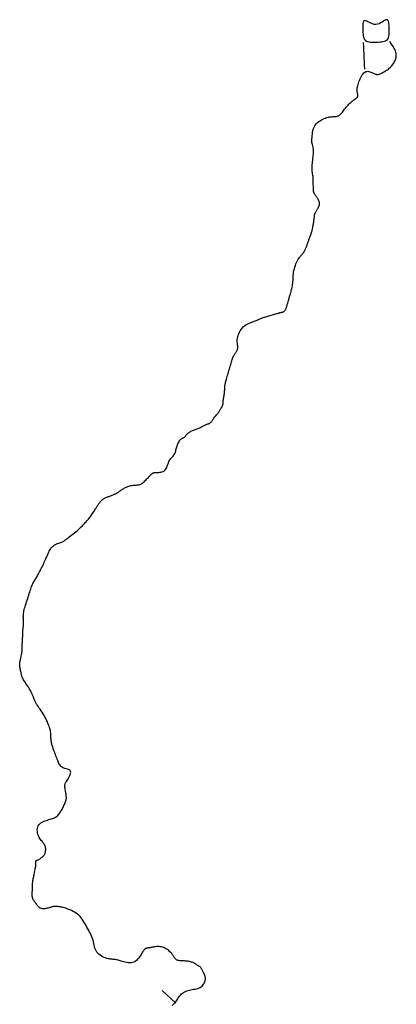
# Model space of a CAD drawing. Header units: millimetres. Extents: x 32690613 to 32693367, y 5343692 to 5344708.
# Tile 92 of 256: x 32692487 to 32692515, y 5343784 to 5343858. Entities that reach past the tile are written whole.
import ezdxf

# ---------------------------------------------------------------- set-up
doc = ezdxf.new("R2010")
doc.units = ezdxf.units.MM
doc.header["$LTSCALE"] = 20
doc.layers.add('02-DGM_HL_493.00', color=102, linetype='Continuous')

msp = doc.modelspace()

# ---------------------------------------------------------------- linework, layer by layer
at = {"layer": '02-DGM_HL_493.00', "elevation": 493, "flags": 128}
msp.add_lwpolyline([(32692514.714, 5343857.335), (32692514.709, 5343857.459), (32692514.702, 5343857.579), (32692514.692, 5343857.692), (32692514.676, 5343857.792), (32692514.653, 5343857.877), (32692514.62, 5343857.941), (32692514.577, 5343857.982), (32692514.522, 5343857.995), (32692514.452, 5343857.978), (32692514.37, 5343857.937), (32692514.277, 5343857.88), (32692514.174, 5343857.814), (32692514.064, 5343857.749), (32692513.947, 5343857.691), (32692513.826, 5343857.648), (32692513.702, 5343857.629), (32692513.577, 5343857.638), (32692513.453, 5343857.671), (32692513.332, 5343857.72), (32692513.217, 5343857.777), (32692513.109, 5343857.834), (32692513.012, 5343857.884), (32692512.927, 5343857.918), (32692512.856, 5343857.93), (32692512.802, 5343857.912), (32692512.762, 5343857.869), (32692512.735, 5343857.802), (32692512.719, 5343857.716), (32692512.711, 5343857.614), (32692512.709, 5343857.502), (32692512.711, 5343857.381), (32692512.716, 5343857.257), (32692512.721, 5343857.132), (32692512.728, 5343857.01), (32692512.739, 5343856.891), (32692512.755, 5343856.779), (32692512.779, 5343856.675), (32692512.813, 5343856.58), (32692512.857, 5343856.498), (32692512.915, 5343856.431), (32692512.987, 5343856.378), (32692513.072, 5343856.34), (32692513.169, 5343856.315), (32692513.275, 5343856.299), (32692513.388, 5343856.291), (32692513.507, 5343856.29), (32692513.63, 5343856.292), (32692513.754, 5343856.297), (32692513.879, 5343856.302), (32692514.001, 5343856.309), (32692514.12, 5343856.32), (32692514.232, 5343856.336), (32692514.336, 5343856.36), (32692514.431, 5343856.393), (32692514.513, 5343856.438), (32692514.58, 5343856.496), (32692514.633, 5343856.568), (32692514.671, 5343856.653), (32692514.697, 5343856.75), (32692514.712, 5343856.855), (32692514.72, 5343856.969), (32692514.721, 5343857.088), (32692514.719, 5343857.21)], close=True, dxfattribs=at)
for points in [[(32692498.29, 5343783.473), (32692498.383, 5343783.558), (32692498.468, 5343783.645), (32692498.543, 5343783.731), (32692498.61, 5343783.816), (32692498.67, 5343783.9), (32692498.726, 5343783.981), (32692498.779, 5343784.06), (32692498.832, 5343784.136), (32692498.886, 5343784.207), (32692498.944, 5343784.275), (32692499.006, 5343784.337), (32692499.075, 5343784.394), (32692499.148, 5343784.447), (32692499.227, 5343784.494), (32692499.311, 5343784.537), (32692499.401, 5343784.574), (32692499.496, 5343784.606), (32692499.597, 5343784.634), (32692499.702, 5343784.656), (32692499.811, 5343784.676), (32692499.922, 5343784.694), (32692500.032, 5343784.713), (32692500.139, 5343784.735), (32692500.241, 5343784.761), (32692500.336, 5343784.793), (32692500.423, 5343784.833), (32692500.499, 5343784.882), (32692500.566, 5343784.94), (32692500.622, 5343785.004), (32692500.67, 5343785.072), (32692500.709, 5343785.142), (32692500.741, 5343785.213), (32692500.766, 5343785.282), (32692500.784, 5343785.347), (32692500.797, 5343785.408), (32692500.804, 5343785.463), (32692500.807, 5343785.514), (32692500.806, 5343785.56), (32692500.802, 5343785.603), (32692500.795, 5343785.642), (32692500.787, 5343785.678), (32692500.776, 5343785.711), (32692500.765, 5343785.742), (32692500.753, 5343785.771), (32692500.74, 5343785.8), (32692500.726, 5343785.828), (32692500.711, 5343785.858), (32692500.695, 5343785.89), (32692500.678, 5343785.925), (32692500.659, 5343785.964), (32692500.639, 5343786.007), (32692500.617, 5343786.054), (32692500.595, 5343786.102), (32692500.571, 5343786.151), (32692500.546, 5343786.199), (32692500.52, 5343786.245), (32692500.492, 5343786.287), (32692500.465, 5343786.324), (32692500.436, 5343786.356), (32692500.406, 5343786.382), (32692500.376, 5343786.404), (32692500.346, 5343786.423), (32692500.314, 5343786.441), (32692500.283, 5343786.457), (32692500.251, 5343786.474), (32692500.219, 5343786.493), (32692500.187, 5343786.514), (32692500.154, 5343786.537), (32692500.12, 5343786.561), (32692500.085, 5343786.587), (32692500.048, 5343786.613), (32692500.008, 5343786.639), (32692499.966, 5343786.665), (32692499.92, 5343786.69), (32692499.87, 5343786.713), (32692499.816, 5343786.735), (32692499.758, 5343786.755), (32692499.696, 5343786.773), (32692499.629, 5343786.789), (32692499.557, 5343786.803), (32692499.481, 5343786.814), (32692499.4, 5343786.822), (32692499.314, 5343786.828), (32692499.225, 5343786.832), (32692499.135, 5343786.836), (32692499.045, 5343786.84), (32692498.958, 5343786.845), (32692498.875, 5343786.853), (32692498.799, 5343786.864), (32692498.731, 5343786.879), (32692498.672, 5343786.901), (32692498.622, 5343786.927), (32692498.58, 5343786.958), (32692498.542, 5343786.994), (32692498.508, 5343787.033), (32692498.477, 5343787.077), (32692498.446, 5343787.123), (32692498.413, 5343787.173), (32692498.379, 5343787.225), (32692498.341, 5343787.279), (32692498.3, 5343787.334), (32692498.256, 5343787.39), (32692498.207, 5343787.447), (32692498.154, 5343787.504), (32692498.097, 5343787.559), (32692498.035, 5343787.614), (32692497.968, 5343787.667), (32692497.896, 5343787.717), (32692497.82, 5343787.763), (32692497.741, 5343787.806), (32692497.658, 5343787.843), (32692497.573, 5343787.874), (32692497.486, 5343787.898), (32692497.398, 5343787.914), (32692497.308, 5343787.922), (32692497.219, 5343787.923), (32692497.131, 5343787.918), (32692497.045, 5343787.909), (32692496.963, 5343787.897), (32692496.885, 5343787.883), (32692496.812, 5343787.868), (32692496.747, 5343787.856), (32692496.688, 5343787.845), (32692496.637, 5343787.837), (32692496.591, 5343787.83), (32692496.551, 5343787.825), (32692496.515, 5343787.821), (32692496.482, 5343787.817), (32692496.452, 5343787.813), (32692496.423, 5343787.81), (32692496.396, 5343787.805), (32692496.369, 5343787.799), (32692496.343, 5343787.793), (32692496.318, 5343787.785), (32692496.294, 5343787.775), (32692496.271, 5343787.764), (32692496.249, 5343787.751), (32692496.229, 5343787.735), (32692496.209, 5343787.717), (32692496.189, 5343787.696), (32692496.168, 5343787.67), (32692496.145, 5343787.637), (32692496.118, 5343787.597), (32692496.087, 5343787.548), (32692496.051, 5343787.489), (32692496.008, 5343787.418), (32692495.957, 5343787.335), (32692495.898, 5343787.244), (32692495.832, 5343787.148), (32692495.759, 5343787.052), (32692495.679, 5343786.96), (32692495.592, 5343786.876), (32692495.499, 5343786.805), (32692495.4, 5343786.749), (32692495.295, 5343786.713), (32692495.185, 5343786.695), (32692495.073, 5343786.692), (32692494.96, 5343786.701), (32692494.849, 5343786.719), (32692494.739, 5343786.743), (32692494.635, 5343786.771), (32692494.536, 5343786.799), (32692494.445, 5343786.825), (32692494.361, 5343786.849), (32692494.283, 5343786.871), (32692494.209, 5343786.89), (32692494.14, 5343786.907), (32692494.074, 5343786.922), (32692494.01, 5343786.933), (32692493.947, 5343786.943), (32692493.884, 5343786.95), (32692493.82, 5343786.955), (32692493.754, 5343786.961), (32692493.685, 5343786.967), (32692493.612, 5343786.976), (32692493.535, 5343786.989), (32692493.451, 5343787.007), (32692493.36, 5343787.031), (32692493.261, 5343787.062), (32692493.157, 5343787.101), (32692493.052, 5343787.148), (32692492.946, 5343787.202), (32692492.845, 5343787.265), (32692492.75, 5343787.336), (32692492.664, 5343787.414), (32692492.591, 5343787.501), (32692492.532, 5343787.597), (32692492.485, 5343787.699), (32692492.448, 5343787.808), (32692492.418, 5343787.922), (32692492.391, 5343788.04), (32692492.365, 5343788.161), (32692492.338, 5343788.284), (32692492.305, 5343788.408), (32692492.265, 5343788.531), (32692492.219, 5343788.654), (32692492.166, 5343788.777), (32692492.109, 5343788.9), (32692492.047, 5343789.023), (32692491.983, 5343789.146), (32692491.917, 5343789.268), (32692491.85, 5343789.391), (32692491.782, 5343789.513), (32692491.714, 5343789.634), (32692491.643, 5343789.753), (32692491.57, 5343789.87), (32692491.493, 5343789.982), (32692491.412, 5343790.089), (32692491.325, 5343790.19), (32692491.231, 5343790.284), (32692491.13, 5343790.37), (32692491.023, 5343790.448), (32692490.912, 5343790.519), (32692490.799, 5343790.583), (32692490.684, 5343790.64), (32692490.57, 5343790.692), (32692490.458, 5343790.737), (32692490.35, 5343790.777), (32692490.247, 5343790.813), (32692490.149, 5343790.843), (32692490.057, 5343790.869), (32692489.97, 5343790.891), (32692489.889, 5343790.91), (32692489.813, 5343790.925), (32692489.742, 5343790.936), (32692489.676, 5343790.946), (32692489.616, 5343790.952), (32692489.56, 5343790.957), (32692489.507, 5343790.959), (32692489.457, 5343790.958), (32692489.408, 5343790.955), (32692489.359, 5343790.949), (32692489.31, 5343790.941), (32692489.26, 5343790.929), (32692489.207, 5343790.916), (32692489.152, 5343790.9), (32692489.095, 5343790.883), (32692489.036, 5343790.865), (32692488.977, 5343790.847), (32692488.916, 5343790.83), (32692488.854, 5343790.814), (32692488.792, 5343790.8), (32692488.73, 5343790.789), (32692488.668, 5343790.78), (32692488.607, 5343790.776), (32692488.546, 5343790.776), (32692488.487, 5343790.782), (32692488.429, 5343790.794), (32692488.373, 5343790.812), (32692488.318, 5343790.837), (32692488.266, 5343790.87), (32692488.216, 5343790.91), (32692488.168, 5343790.955), (32692488.122, 5343791.005), (32692488.078, 5343791.057), (32692488.035, 5343791.112), (32692487.993, 5343791.168), (32692487.953, 5343791.223), (32692487.914, 5343791.277), (32692487.877, 5343791.33), (32692487.841, 5343791.383), (32692487.809, 5343791.436), (32692487.78, 5343791.49), (32692487.755, 5343791.546), (32692487.734, 5343791.604), (32692487.719, 5343791.664), (32692487.709, 5343791.728), (32692487.703, 5343791.794), (32692487.702, 5343791.863), (32692487.703, 5343791.933), (32692487.706, 5343792.003), (32692487.711, 5343792.074), (32692487.715, 5343792.145), (32692487.72, 5343792.215), (32692487.722, 5343792.283), (32692487.724, 5343792.35), (32692487.725, 5343792.415), (32692487.726, 5343792.48), (32692487.728, 5343792.544), (32692487.729, 5343792.607), (32692487.732, 5343792.67), (32692487.737, 5343792.732), (32692487.743, 5343792.795), (32692487.751, 5343792.859), (32692487.761, 5343792.924), (32692487.773, 5343792.991), (32692487.786, 5343793.061), (32692487.8, 5343793.134), (32692487.816, 5343793.211), (32692487.833, 5343793.292), (32692487.851, 5343793.379), (32692487.87, 5343793.468), (32692487.889, 5343793.559), (32692487.907, 5343793.65), (32692487.924, 5343793.737), (32692487.941, 5343793.82), (32692487.955, 5343793.897), (32692487.967, 5343793.965), (32692487.976, 5343794.023), (32692487.983, 5343794.071), (32692487.987, 5343794.112), (32692487.989, 5343794.147), (32692487.99, 5343794.176), (32692487.989, 5343794.202), (32692487.987, 5343794.226), (32692487.985, 5343794.249), (32692487.982, 5343794.272), (32692487.978, 5343794.295), (32692487.976, 5343794.318), (32692487.974, 5343794.34), (32692487.974, 5343794.36), (32692487.977, 5343794.379), (32692487.981, 5343794.396), (32692487.99, 5343794.41), (32692488.001, 5343794.422), (32692488.017, 5343794.431), (32692488.037, 5343794.44), (32692488.06, 5343794.449), (32692488.088, 5343794.458), (32692488.12, 5343794.469), (32692488.157, 5343794.484), (32692488.197, 5343794.502), (32692488.242, 5343794.525), (32692488.291, 5343794.552), (32692488.341, 5343794.584), (32692488.392, 5343794.62), (32692488.443, 5343794.66), (32692488.492, 5343794.703), (32692488.538, 5343794.75), (32692488.58, 5343794.8), (32692488.617, 5343794.853), (32692488.649, 5343794.909), (32692488.676, 5343794.966), (32692488.697, 5343795.026), (32692488.713, 5343795.087), (32692488.723, 5343795.148), (32692488.729, 5343795.211), (32692488.729, 5343795.273), (32692488.724, 5343795.335), (32692488.713, 5343795.398), (32692488.698, 5343795.46), (32692488.677, 5343795.521), (32692488.651, 5343795.583), (32692488.62, 5343795.644), (32692488.584, 5343795.705), (32692488.543, 5343795.766), (32692488.496, 5343795.827), (32692488.446, 5343795.889), (32692488.394, 5343795.952), (32692488.342, 5343796.019), (32692488.29, 5343796.089), (32692488.242, 5343796.165), (32692488.197, 5343796.246), (32692488.159, 5343796.335), (32692488.128, 5343796.431), (32692488.106, 5343796.533), (32692488.093, 5343796.638), (32692488.091, 5343796.744), (32692488.101, 5343796.849), (32692488.123, 5343796.949), (32692488.16, 5343797.044), (32692488.211, 5343797.129), (32692488.278, 5343797.205), (32692488.359, 5343797.27), (32692488.449, 5343797.326), (32692488.548, 5343797.375), (32692488.651, 5343797.417), (32692488.757, 5343797.454), (32692488.862, 5343797.487), (32692488.963, 5343797.517), (32692489.059, 5343797.546), (32692489.149, 5343797.573), (32692489.234, 5343797.601), (32692489.314, 5343797.63), (32692489.388, 5343797.662), (32692489.458, 5343797.697), (32692489.525, 5343797.738), (32692489.587, 5343797.784), (32692489.646, 5343797.836), (32692489.702, 5343797.895), (32692489.755, 5343797.959), (32692489.805, 5343798.028), (32692489.854, 5343798.101), (32692489.9, 5343798.177), (32692489.945, 5343798.255), (32692489.988, 5343798.336), (32692490.03, 5343798.417), (32692490.07, 5343798.498), (32692490.109, 5343798.579), (32692490.145, 5343798.659), (32692490.178, 5343798.736), (32692490.207, 5343798.81), (32692490.232, 5343798.881), (32692490.253, 5343798.947), (32692490.269, 5343799.007), (32692490.28, 5343799.064), (32692490.287, 5343799.119), (32692490.29, 5343799.173), (32692490.289, 5343799.228), (32692490.285, 5343799.286), (32692490.278, 5343799.347), (32692490.268, 5343799.414), (32692490.256, 5343799.488), (32692490.242, 5343799.567), (32692490.228, 5343799.649), (32692490.214, 5343799.732), (32692490.201, 5343799.814), (32692490.19, 5343799.893), (32692490.182, 5343799.967), (32692490.177, 5343800.033), (32692490.177, 5343800.092), (32692490.182, 5343800.143), (32692490.192, 5343800.192), (32692490.208, 5343800.239), (32692490.23, 5343800.288), (32692490.259, 5343800.341), (32692490.295, 5343800.402), (32692490.338, 5343800.473), (32692490.388, 5343800.556), (32692490.442, 5343800.648), (32692490.496, 5343800.745), (32692490.545, 5343800.844), (32692490.585, 5343800.941), (32692490.612, 5343801.033), (32692490.622, 5343801.115), (32692490.61, 5343801.184), (32692490.575, 5343801.238), (32692490.519, 5343801.279), (32692490.447, 5343801.311), (32692490.363, 5343801.336), (32692490.272, 5343801.36), (32692490.178, 5343801.385), (32692490.087, 5343801.414), (32692490.002, 5343801.453), (32692489.928, 5343801.502), (32692489.864, 5343801.561), (32692489.809, 5343801.628), (32692489.762, 5343801.699), (32692489.722, 5343801.772), (32692489.688, 5343801.845), (32692489.659, 5343801.915), (32692489.634, 5343801.98), (32692489.612, 5343802.038), (32692489.593, 5343802.09), (32692489.575, 5343802.137), (32692489.559, 5343802.181), (32692489.543, 5343802.222), (32692489.527, 5343802.263), (32692489.511, 5343802.306), (32692489.495, 5343802.35), (32692489.477, 5343802.398), (32692489.457, 5343802.45), (32692489.437, 5343802.504), (32692489.415, 5343802.561), (32692489.393, 5343802.619), (32692489.37, 5343802.679), (32692489.347, 5343802.741), (32692489.324, 5343802.802), (32692489.301, 5343802.864), (32692489.278, 5343802.926), (32692489.256, 5343802.989), (32692489.234, 5343803.052), (32692489.214, 5343803.117), (32692489.196, 5343803.184), (32692489.179, 5343803.253), (32692489.165, 5343803.324), (32692489.153, 5343803.398), (32692489.143, 5343803.473), (32692489.135, 5343803.549), (32692489.129, 5343803.625), (32692489.124, 5343803.7), (32692489.12, 5343803.772), (32692489.117, 5343803.841), (32692489.114, 5343803.906), (32692489.112, 5343803.966), (32692489.109, 5343804.023), (32692489.105, 5343804.078), (32692489.098, 5343804.135), (32692489.089, 5343804.193), (32692489.077, 5343804.256), (32692489.061, 5343804.326), (32692489.039, 5343804.403), (32692489.012, 5343804.491), (32692488.98, 5343804.587), (32692488.942, 5343804.691), (32692488.899, 5343804.801), (32692488.85, 5343804.916), (32692488.796, 5343805.035), (32692488.736, 5343805.156), (32692488.671, 5343805.279), (32692488.602, 5343805.401), (32692488.529, 5343805.521), (32692488.454, 5343805.638), (32692488.38, 5343805.751), (32692488.307, 5343805.858), (32692488.238, 5343805.957), (32692488.175, 5343806.048), (32692488.119, 5343806.128), (32692488.072, 5343806.197), (32692488.033, 5343806.257), (32692487.999, 5343806.31), (32692487.971, 5343806.359), (32692487.947, 5343806.406), (32692487.924, 5343806.454), (32692487.902, 5343806.506), (32692487.88, 5343806.563), (32692487.855, 5343806.629), (32692487.828, 5343806.703), (32692487.798, 5343806.784), (32692487.764, 5343806.872), (32692487.725, 5343806.965), (32692487.68, 5343807.064), (32692487.631, 5343807.167), (32692487.574, 5343807.274), (32692487.511, 5343807.384), (32692487.443, 5343807.496), (32692487.372, 5343807.607), (32692487.301, 5343807.717), (32692487.231, 5343807.822), (32692487.165, 5343807.922), (32692487.105, 5343808.015), (32692487.052, 5343808.098), (32692487.009, 5343808.172), (32692486.975, 5343808.237), (32692486.948, 5343808.295), (32692486.927, 5343808.35), (32692486.91, 5343808.402), (32692486.896, 5343808.454), (32692486.883, 5343808.509), (32692486.871, 5343808.568), (32692486.857, 5343808.633), (32692486.843, 5343808.703), (32692486.828, 5343808.776), (32692486.814, 5343808.85), (32692486.8, 5343808.923), (32692486.787, 5343808.994), (32692486.776, 5343809.061), (32692486.768, 5343809.121), (32692486.761, 5343809.175), (32692486.758, 5343809.222), (32692486.757, 5343809.266), (32692486.759, 5343809.309), (32692486.763, 5343809.352), (32692486.77, 5343809.398), (32692486.78, 5343809.45), (32692486.793, 5343809.508), (32692486.808, 5343809.576), (32692486.825, 5343809.651), (32692486.843, 5343809.733), (32692486.862, 5343809.819), (32692486.88, 5343809.908), (32692486.897, 5343809.998), (32692486.912, 5343810.088), (32692486.925, 5343810.176), (32692486.934, 5343810.26), (32692486.941, 5343810.341), (32692486.945, 5343810.419), (32692486.947, 5343810.493), (32692486.949, 5343810.565), (32692486.95, 5343810.633), (32692486.95, 5343810.699), (32692486.952, 5343810.763), (32692486.955, 5343810.825), (32692486.958, 5343810.885), (32692486.962, 5343810.943), (32692486.967, 5343811.001), (32692486.971, 5343811.057), (32692486.975, 5343811.114), (32692486.979, 5343811.171), (32692486.981, 5343811.229), (32692486.983, 5343811.288), (32692486.984, 5343811.347), (32692486.984, 5343811.408), (32692486.985, 5343811.469), (32692486.985, 5343811.531), (32692486.986, 5343811.593), (32692486.988, 5343811.655), (32692486.991, 5343811.718), (32692486.995, 5343811.781), (32692487.001, 5343811.843), (32692487.008, 5343811.905), (32692487.015, 5343811.967), (32692487.021, 5343812.028), (32692487.028, 5343812.088), (32692487.034, 5343812.146), (32692487.039, 5343812.203), (32692487.042, 5343812.259), (32692487.044, 5343812.314), (32692487.045, 5343812.368), (32692487.045, 5343812.423), (32692487.044, 5343812.478), (32692487.042, 5343812.534), (32692487.04, 5343812.593), (32692487.038, 5343812.654), (32692487.035, 5343812.718), (32692487.034, 5343812.785), (32692487.033, 5343812.857), (32692487.035, 5343812.933), (32692487.04, 5343813.014), (32692487.048, 5343813.1), (32692487.061, 5343813.191), (32692487.08, 5343813.289), (32692487.104, 5343813.393), (32692487.133, 5343813.503), (32692487.166, 5343813.617), (32692487.203, 5343813.736), (32692487.242, 5343813.858), (32692487.282, 5343813.982), (32692487.324, 5343814.108), (32692487.365, 5343814.234), (32692487.406, 5343814.361), (32692487.445, 5343814.486), (32692487.483, 5343814.609), (32692487.521, 5343814.728), (32692487.558, 5343814.843), (32692487.594, 5343814.952), (32692487.629, 5343815.053), (32692487.663, 5343815.147), (32692487.697, 5343815.231), (32692487.73, 5343815.308), (32692487.764, 5343815.378), (32692487.797, 5343815.444), (32692487.832, 5343815.506), (32692487.867, 5343815.567), (32692487.904, 5343815.629), (32692487.942, 5343815.691), (32692487.982, 5343815.757), (32692488.024, 5343815.826), (32692488.068, 5343815.9), (32692488.114, 5343815.977), (32692488.161, 5343816.06), (32692488.21, 5343816.147), (32692488.26, 5343816.241), (32692488.311, 5343816.34), (32692488.364, 5343816.444), (32692488.418, 5343816.554), (32692488.471, 5343816.665), (32692488.523, 5343816.776), (32692488.574, 5343816.885), (32692488.621, 5343816.99), (32692488.666, 5343817.088), (32692488.707, 5343817.178), (32692488.743, 5343817.258), (32692488.775, 5343817.329), (32692488.804, 5343817.394), (32692488.832, 5343817.454), (32692488.858, 5343817.511), (32692488.883, 5343817.568), (32692488.909, 5343817.626), (32692488.937, 5343817.687), (32692488.967, 5343817.753), (32692489, 5343817.823), (32692489.037, 5343817.895), (32692489.079, 5343817.967), (32692489.126, 5343818.039), (32692489.179, 5343818.107), (32692489.238, 5343818.171), (32692489.305, 5343818.23), (32692489.38, 5343818.281), (32692489.46, 5343818.326), (32692489.544, 5343818.365), (32692489.629, 5343818.399), (32692489.712, 5343818.429), (32692489.793, 5343818.456), (32692489.867, 5343818.481), (32692489.934, 5343818.505), (32692489.991, 5343818.528), (32692490.04, 5343818.552), (32692490.085, 5343818.577), (32692490.128, 5343818.606), (32692490.172, 5343818.638), (32692490.22, 5343818.676), (32692490.275, 5343818.72), (32692490.34, 5343818.771), (32692490.417, 5343818.829), (32692490.504, 5343818.895), (32692490.599, 5343818.966), (32692490.698, 5343819.042), (32692490.8, 5343819.12), (32692490.902, 5343819.199), (32692491.002, 5343819.278), (32692491.096, 5343819.356), (32692491.183, 5343819.431), (32692491.263, 5343819.504), (32692491.338, 5343819.574), (32692491.408, 5343819.643), (32692491.474, 5343819.71), (32692491.537, 5343819.776), (32692491.598, 5343819.841), (32692491.658, 5343819.906), (32692491.718, 5343819.971), (32692491.778, 5343820.036), (32692491.837, 5343820.102), (32692491.896, 5343820.168), (32692491.954, 5343820.235), (32692492.011, 5343820.302), (32692492.067, 5343820.371), (32692492.121, 5343820.441), (32692492.174, 5343820.513), (32692492.225, 5343820.585), (32692492.274, 5343820.658), (32692492.322, 5343820.731), (32692492.367, 5343820.802), (32692492.411, 5343820.873), (32692492.453, 5343820.941), (32692492.494, 5343821.006), (32692492.532, 5343821.069), (32692492.568, 5343821.128), (32692492.603, 5343821.184), (32692492.635, 5343821.236), (32692492.666, 5343821.285), (32692492.696, 5343821.331), (32692492.724, 5343821.373), (32692492.75, 5343821.411), (32692492.775, 5343821.446), (32692492.799, 5343821.477), (32692492.822, 5343821.506), (32692492.843, 5343821.532), (32692492.865, 5343821.557), (32692492.885, 5343821.58), (32692492.905, 5343821.602), (32692492.925, 5343821.624), (32692492.945, 5343821.645), (32692492.966, 5343821.667), (32692492.988, 5343821.689), (32692493.012, 5343821.711), (32692493.039, 5343821.732), (32692493.069, 5343821.754), (32692493.103, 5343821.777), (32692493.141, 5343821.799), (32692493.184, 5343821.821), (32692493.232, 5343821.844), (32692493.284, 5343821.867), (32692493.339, 5343821.89), (32692493.397, 5343821.913), (32692493.456, 5343821.936), (32692493.517, 5343821.96), (32692493.579, 5343821.983), (32692493.64, 5343822.006), (32692493.701, 5343822.029), (32692493.761, 5343822.052), (32692493.819, 5343822.075), (32692493.875, 5343822.097), (32692493.927, 5343822.119), (32692493.977, 5343822.141), (32692494.022, 5343822.161), (32692494.063, 5343822.182), (32692494.1, 5343822.201), (32692494.133, 5343822.221), (32692494.165, 5343822.24), (32692494.195, 5343822.26), (32692494.224, 5343822.28), (32692494.253, 5343822.3), (32692494.282, 5343822.322), (32692494.314, 5343822.344), (32692494.347, 5343822.368), (32692494.381, 5343822.393), (32692494.418, 5343822.418), (32692494.458, 5343822.445), (32692494.499, 5343822.473), (32692494.544, 5343822.502), (32692494.591, 5343822.531), (32692494.642, 5343822.562), (32692494.695, 5343822.592), (32692494.752, 5343822.623), (32692494.813, 5343822.652), (32692494.877, 5343822.681), (32692494.944, 5343822.707), (32692495.016, 5343822.73), (32692495.091, 5343822.751), (32692495.171, 5343822.768), (32692495.252, 5343822.781), (32692495.335, 5343822.793), (32692495.418, 5343822.802), (32692495.498, 5343822.81), (32692495.575, 5343822.817), (32692495.648, 5343822.823), (32692495.714, 5343822.831), (32692495.772, 5343822.839), (32692495.825, 5343822.849), (32692495.873, 5343822.863), (32692495.919, 5343822.88), (32692495.963, 5343822.903), (32692496.009, 5343822.932), (32692496.057, 5343822.968), (32692496.11, 5343823.013), (32692496.168, 5343823.066), (32692496.231, 5343823.127), (32692496.296, 5343823.192), (32692496.363, 5343823.26), (32692496.429, 5343823.329), (32692496.493, 5343823.396), (32692496.553, 5343823.458), (32692496.608, 5343823.515), (32692496.656, 5343823.564), (32692496.698, 5343823.604), (32692496.735, 5343823.638), (32692496.766, 5343823.666), (32692496.794, 5343823.689), (32692496.819, 5343823.706), (32692496.841, 5343823.72), (32692496.862, 5343823.731), (32692496.882, 5343823.74), (32692496.904, 5343823.747), (32692496.927, 5343823.752), (32692496.954, 5343823.756), (32692496.987, 5343823.759), (32692497.026, 5343823.761), (32692497.074, 5343823.763), (32692497.131, 5343823.766), (32692497.198, 5343823.769), (32692497.274, 5343823.774), (32692497.355, 5343823.782), (32692497.439, 5343823.796), (32692497.523, 5343823.816), (32692497.603, 5343823.845), (32692497.678, 5343823.883), (32692497.744, 5343823.933), (32692497.799, 5343823.995), (32692497.844, 5343824.067), (32692497.883, 5343824.148), (32692497.917, 5343824.234), (32692497.948, 5343824.324), (32692497.979, 5343824.414), (32692498.013, 5343824.503), (32692498.052, 5343824.588), (32692498.096, 5343824.667), (32692498.146, 5343824.741), (32692498.199, 5343824.81), (32692498.254, 5343824.876), (32692498.308, 5343824.94), (32692498.36, 5343825.002), (32692498.409, 5343825.065), (32692498.451, 5343825.128), (32692498.487, 5343825.193), (32692498.517, 5343825.26), (32692498.542, 5343825.329), (32692498.563, 5343825.399), (32692498.583, 5343825.472), (32692498.602, 5343825.546), (32692498.621, 5343825.622), (32692498.644, 5343825.699), (32692498.669, 5343825.778), (32692498.698, 5343825.857), (32692498.729, 5343825.935), (32692498.764, 5343826.01), (32692498.8, 5343826.08), (32692498.837, 5343826.145), (32692498.876, 5343826.202), (32692498.916, 5343826.25), (32692498.956, 5343826.288), (32692498.996, 5343826.318), (32692499.036, 5343826.342), (32692499.075, 5343826.36), (32692499.113, 5343826.377), (32692499.149, 5343826.392), (32692499.183, 5343826.409), (32692499.215, 5343826.429), (32692499.244, 5343826.453), (32692499.271, 5343826.482), (32692499.298, 5343826.514), (32692499.325, 5343826.549), (32692499.353, 5343826.586), (32692499.383, 5343826.625), (32692499.417, 5343826.663), (32692499.454, 5343826.702), (32692499.497, 5343826.739), (32692499.545, 5343826.776), (32692499.597, 5343826.811), (32692499.652, 5343826.845), (32692499.712, 5343826.877), (32692499.774, 5343826.909), (32692499.839, 5343826.939), (32692499.905, 5343826.967), (32692499.974, 5343826.994), (32692500.043, 5343827.02), (32692500.113, 5343827.045), (32692500.183, 5343827.07), (32692500.252, 5343827.095), (32692500.319, 5343827.12), (32692500.385, 5343827.147), (32692500.448, 5343827.174), (32692500.508, 5343827.204), (32692500.565, 5343827.234), (32692500.619, 5343827.264), (32692500.671, 5343827.294), (32692500.721, 5343827.323), (32692500.769, 5343827.349), (32692500.816, 5343827.373), (32692500.862, 5343827.394), (32692500.906, 5343827.41), (32692500.95, 5343827.424), (32692500.992, 5343827.435), (32692501.033, 5343827.446), (32692501.071, 5343827.457), (32692501.108, 5343827.47), (32692501.142, 5343827.486), (32692501.174, 5343827.506), (32692501.203, 5343827.53), (32692501.231, 5343827.56), (32692501.257, 5343827.594), (32692501.284, 5343827.632), (32692501.312, 5343827.674), (32692501.342, 5343827.72), (32692501.375, 5343827.769), (32692501.412, 5343827.821), (32692501.454, 5343827.876), (32692501.5, 5343827.933), (32692501.548, 5343827.991), (32692501.598, 5343828.051), (32692501.647, 5343828.11), (32692501.696, 5343828.168), (32692501.741, 5343828.225), (32692501.783, 5343828.28), (32692501.821, 5343828.332), (32692501.853, 5343828.382), (32692501.882, 5343828.429), (32692501.908, 5343828.473), (32692501.931, 5343828.514), (32692501.953, 5343828.553), (32692501.973, 5343828.589), (32692501.992, 5343828.622), (32692502.012, 5343828.653), (32692502.031, 5343828.682), (32692502.05, 5343828.709), (32692502.068, 5343828.736), (32692502.084, 5343828.763), (32692502.099, 5343828.79), (32692502.112, 5343828.819), (32692502.122, 5343828.849), (32692502.13, 5343828.882), (32692502.136, 5343828.918), (32692502.141, 5343828.957), (32692502.144, 5343829), (32692502.148, 5343829.046), (32692502.152, 5343829.097), (32692502.157, 5343829.152), (32692502.164, 5343829.212), (32692502.173, 5343829.278), (32692502.184, 5343829.347), (32692502.196, 5343829.42), (32692502.208, 5343829.496), (32692502.221, 5343829.572), (32692502.233, 5343829.649), (32692502.243, 5343829.725), (32692502.252, 5343829.8), (32692502.259, 5343829.872), (32692502.263, 5343829.941), (32692502.266, 5343830.009), (32692502.269, 5343830.075), (32692502.272, 5343830.14), (32692502.275, 5343830.203), (32692502.28, 5343830.266), (32692502.287, 5343830.329), (32692502.296, 5343830.392), (32692502.308, 5343830.456), (32692502.323, 5343830.523), (32692502.339, 5343830.592), (32692502.359, 5343830.665), (32692502.38, 5343830.743), (32692502.404, 5343830.827), (32692502.431, 5343830.919), (32692502.459, 5343831.017), (32692502.49, 5343831.122), (32692502.522, 5343831.232), (32692502.555, 5343831.346), (32692502.588, 5343831.461), (32692502.622, 5343831.577), (32692502.655, 5343831.692), (32692502.688, 5343831.804), (32692502.72, 5343831.913), (32692502.75, 5343832.017), (32692502.78, 5343832.117), (32692502.81, 5343832.21), (32692502.838, 5343832.298), (32692502.867, 5343832.38), (32692502.895, 5343832.455), (32692502.924, 5343832.522), (32692502.953, 5343832.582), (32692502.982, 5343832.636), (32692503.011, 5343832.683), (32692503.04, 5343832.727), (32692503.068, 5343832.767), (32692503.095, 5343832.805), (32692503.121, 5343832.842), (32692503.147, 5343832.879), (32692503.17, 5343832.917), (32692503.192, 5343832.957), (32692503.212, 5343832.999), (32692503.229, 5343833.043), (32692503.242, 5343833.091), (32692503.252, 5343833.143), (32692503.257, 5343833.198), (32692503.257, 5343833.258), (32692503.252, 5343833.323), (32692503.244, 5343833.393), (32692503.234, 5343833.468), (32692503.225, 5343833.549), (32692503.218, 5343833.635), (32692503.215, 5343833.726), (32692503.219, 5343833.822), (32692503.231, 5343833.924), (32692503.253, 5343834.032), (32692503.284, 5343834.143), (32692503.326, 5343834.255), (32692503.377, 5343834.367), (32692503.437, 5343834.476), (32692503.506, 5343834.581), (32692503.584, 5343834.679), (32692503.67, 5343834.768), (32692503.765, 5343834.846), (32692503.865, 5343834.915), (32692503.97, 5343834.976), (32692504.077, 5343835.029), (32692504.184, 5343835.076), (32692504.29, 5343835.118), (32692504.392, 5343835.157), (32692504.488, 5343835.193), (32692504.576, 5343835.227), (32692504.658, 5343835.26), (32692504.735, 5343835.291), (32692504.806, 5343835.321), (32692504.873, 5343835.349), (32692504.938, 5343835.377), (32692505.001, 5343835.402), (32692505.062, 5343835.427), (32692505.124, 5343835.45), (32692505.187, 5343835.472), (32692505.25, 5343835.493), (32692505.316, 5343835.514), (32692505.384, 5343835.535), (32692505.456, 5343835.556), (32692505.532, 5343835.579), (32692505.612, 5343835.602), (32692505.696, 5343835.627), (32692505.784, 5343835.652), (32692505.873, 5343835.678), (32692505.962, 5343835.704), (32692506.048, 5343835.729), (32692506.129, 5343835.753), (32692506.205, 5343835.775), (32692506.271, 5343835.794), (32692506.328, 5343835.811), (32692506.376, 5343835.825), (32692506.416, 5343835.836), (32692506.449, 5343835.846), (32692506.477, 5343835.853), (32692506.5, 5343835.859), (32692506.521, 5343835.864), (32692506.539, 5343835.868), (32692506.557, 5343835.871), (32692506.575, 5343835.873), (32692506.592, 5343835.876), (32692506.609, 5343835.879), (32692506.627, 5343835.883), (32692506.645, 5343835.887), (32692506.664, 5343835.893), (32692506.684, 5343835.901), (32692506.705, 5343835.911), (32692506.727, 5343835.923), (32692506.75, 5343835.938), (32692506.773, 5343835.957), (32692506.796, 5343835.979), (32692506.82, 5343836.006), (32692506.843, 5343836.038), (32692506.865, 5343836.075), (32692506.886, 5343836.118), (32692506.907, 5343836.165), (32692506.927, 5343836.218), (32692506.947, 5343836.273), (32692506.966, 5343836.332), (32692506.984, 5343836.393), (32692507.003, 5343836.456), (32692507.021, 5343836.519), (32692507.04, 5343836.582), (32692507.058, 5343836.645), (32692507.076, 5343836.706), (32692507.093, 5343836.767), (32692507.11, 5343836.825), (32692507.126, 5343836.881), (32692507.142, 5343836.933), (32692507.156, 5343836.983), (32692507.169, 5343837.028), (32692507.182, 5343837.072), (32692507.194, 5343837.114), (32692507.207, 5343837.157), (32692507.22, 5343837.201), (32692507.234, 5343837.25), (32692507.249, 5343837.303), (32692507.266, 5343837.362), (32692507.286, 5343837.429), (32692507.307, 5343837.504), (32692507.328, 5343837.585), (32692507.35, 5343837.673), (32692507.37, 5343837.767), (32692507.389, 5343837.866), (32692507.406, 5343837.969), (32692507.419, 5343838.077), (32692507.429, 5343838.189), (32692507.436, 5343838.304), (32692507.441, 5343838.422), (32692507.448, 5343838.542), (32692507.456, 5343838.665), (32692507.467, 5343838.789), (32692507.484, 5343838.914), (32692507.507, 5343839.04), (32692507.537, 5343839.166), (32692507.573, 5343839.29), (32692507.615, 5343839.412), (32692507.66, 5343839.529), (32692507.709, 5343839.64), (32692507.758, 5343839.744), (32692507.808, 5343839.838), (32692507.856, 5343839.921), (32692507.901, 5343839.991), (32692507.945, 5343840.052), (32692507.986, 5343840.102), (32692508.024, 5343840.146), (32692508.061, 5343840.184), (32692508.095, 5343840.218), (32692508.128, 5343840.251), (32692508.158, 5343840.283), (32692508.188, 5343840.316), (32692508.216, 5343840.351), (32692508.242, 5343840.388), (32692508.268, 5343840.427), (32692508.292, 5343840.468), (32692508.316, 5343840.512), (32692508.34, 5343840.558), (32692508.363, 5343840.608), (32692508.386, 5343840.66), (32692508.408, 5343840.715), (32692508.431, 5343840.771), (32692508.453, 5343840.829), (32692508.474, 5343840.886), (32692508.495, 5343840.943), (32692508.515, 5343840.999), (32692508.534, 5343841.054), (32692508.553, 5343841.105), (32692508.57, 5343841.155), (32692508.588, 5343841.205), (32692508.606, 5343841.254), (32692508.624, 5343841.305), (32692508.643, 5343841.359), (32692508.663, 5343841.415), (32692508.685, 5343841.476), (32692508.708, 5343841.542), (32692508.733, 5343841.612), (32692508.758, 5343841.684), (32692508.783, 5343841.758), (32692508.808, 5343841.832), (32692508.832, 5343841.904), (32692508.854, 5343841.974), (32692508.874, 5343842.04), (32692508.891, 5343842.101), (32692508.905, 5343842.157), (32692508.918, 5343842.212), (32692508.929, 5343842.264), (32692508.939, 5343842.317), (32692508.948, 5343842.371), (32692508.958, 5343842.428), (32692508.967, 5343842.488), (32692508.978, 5343842.553), (32692508.989, 5343842.622), (32692509, 5343842.694), (32692509.011, 5343842.765), (32692509.021, 5343842.836), (32692509.031, 5343842.903), (32692509.039, 5343842.967), (32692509.047, 5343843.025), (32692509.052, 5343843.076), (32692509.056, 5343843.121), (32692509.06, 5343843.16), (32692509.064, 5343843.196), (32692509.068, 5343843.229), (32692509.073, 5343843.26), (32692509.081, 5343843.29), (32692509.091, 5343843.321), (32692509.103, 5343843.354), (32692509.119, 5343843.388), (32692509.138, 5343843.425), (32692509.159, 5343843.464), (32692509.182, 5343843.505), (32692509.208, 5343843.549), (32692509.237, 5343843.596), (32692509.267, 5343843.645), (32692509.299, 5343843.698), (32692509.332, 5343843.754), (32692509.363, 5343843.811), (32692509.392, 5343843.871), (32692509.416, 5343843.932), (32692509.435, 5343843.994), (32692509.446, 5343844.057), (32692509.449, 5343844.119), (32692509.441, 5343844.182), (32692509.425, 5343844.243), (32692509.402, 5343844.303), (32692509.372, 5343844.362), (32692509.339, 5343844.42), (32692509.303, 5343844.475), (32692509.267, 5343844.528), (32692509.231, 5343844.578), (32692509.196, 5343844.625), (32692509.165, 5343844.669), (32692509.135, 5343844.711), (32692509.108, 5343844.75), (32692509.084, 5343844.787), (32692509.063, 5343844.822), (32692509.045, 5343844.855), (32692509.029, 5343844.887), (32692509.017, 5343844.917), (32692509.008, 5343844.947), (32692509.001, 5343844.979), (32692508.995, 5343845.013), (32692508.991, 5343845.051), (32692508.988, 5343845.094), (32692508.986, 5343845.144), (32692508.984, 5343845.202), (32692508.981, 5343845.269), (32692508.978, 5343845.343), (32692508.975, 5343845.421), (32692508.973, 5343845.502), (32692508.97, 5343845.583), (32692508.968, 5343845.661), (32692508.967, 5343845.735), (32692508.966, 5343845.802), (32692508.966, 5343845.86), (32692508.966, 5343845.91), (32692508.967, 5343845.953), (32692508.968, 5343845.991), (32692508.968, 5343846.024), (32692508.967, 5343846.054), (32692508.966, 5343846.082), (32692508.962, 5343846.11), (32692508.957, 5343846.139), (32692508.95, 5343846.169), (32692508.943, 5343846.201), (32692508.934, 5343846.237), (32692508.925, 5343846.278), (32692508.916, 5343846.323), (32692508.908, 5343846.375), (32692508.9, 5343846.433), (32692508.892, 5343846.499), (32692508.887, 5343846.573), (32692508.883, 5343846.653), (32692508.881, 5343846.74), (32692508.881, 5343846.833), (32692508.884, 5343846.931), (32692508.89, 5343847.034), (32692508.9, 5343847.142), (32692508.913, 5343847.254), (32692508.928, 5343847.368), (32692508.944, 5343847.485), (32692508.96, 5343847.603), (32692508.974, 5343847.721), (32692508.984, 5343847.837), (32692508.989, 5343847.951), (32692508.989, 5343848.063), (32692508.981, 5343848.17), (32692508.967, 5343848.272), (32692508.949, 5343848.37), (32692508.929, 5343848.462), (32692508.908, 5343848.548), (32692508.887, 5343848.628), (32692508.87, 5343848.701), (32692508.857, 5343848.766), (32692508.85, 5343848.825), (32692508.847, 5343848.877), (32692508.849, 5343848.922), (32692508.854, 5343848.962), (32692508.861, 5343848.998), (32692508.869, 5343849.029), (32692508.877, 5343849.057), (32692508.883, 5343849.083), (32692508.888, 5343849.107), (32692508.891, 5343849.131), (32692508.893, 5343849.157), (32692508.895, 5343849.186), (32692508.896, 5343849.219), (32692508.898, 5343849.259), (32692508.901, 5343849.307), (32692508.905, 5343849.364), (32692508.912, 5343849.432), (32692508.922, 5343849.509), (32692508.937, 5343849.594), (32692508.959, 5343849.683), (32692508.988, 5343849.776), (32692509.027, 5343849.87), (32692509.076, 5343849.962), (32692509.137, 5343850.052), (32692509.212, 5343850.137), (32692509.297, 5343850.217), (32692509.391, 5343850.29), (32692509.49, 5343850.358), (32692509.593, 5343850.419), (32692509.696, 5343850.473), (32692509.796, 5343850.519), (32692509.892, 5343850.558), (32692509.981, 5343850.589), (32692510.063, 5343850.613), (32692510.14, 5343850.631), (32692510.212, 5343850.644), (32692510.28, 5343850.652), (32692510.345, 5343850.658), (32692510.409, 5343850.662), (32692510.472, 5343850.664), (32692510.534, 5343850.667), (32692510.596, 5343850.67), (32692510.657, 5343850.676), (32692510.718, 5343850.684), (32692510.776, 5343850.697), (32692510.833, 5343850.714), (32692510.888, 5343850.736), (32692510.94, 5343850.766), (32692510.99, 5343850.803), (32692511.037, 5343850.847), (32692511.084, 5343850.898), (32692511.131, 5343850.954), (32692511.179, 5343851.016), (32692511.229, 5343851.082), (32692511.282, 5343851.153), (32692511.339, 5343851.226), (32692511.401, 5343851.303), (32692511.467, 5343851.381), (32692511.535, 5343851.458), (32692511.603, 5343851.534), (32692511.672, 5343851.606), (32692511.738, 5343851.674), (32692511.801, 5343851.735), (32692511.859, 5343851.789), (32692511.912, 5343851.833), (32692511.959, 5343851.87), (32692512.001, 5343851.901), (32692512.04, 5343851.926), (32692512.075, 5343851.948), (32692512.108, 5343851.969), (32692512.14, 5343851.988), (32692512.17, 5343852.009), (32692512.201, 5343852.033), (32692512.23, 5343852.058), (32692512.258, 5343852.086), (32692512.283, 5343852.116), (32692512.304, 5343852.148), (32692512.322, 5343852.181), (32692512.335, 5343852.216), (32692512.342, 5343852.252), (32692512.342, 5343852.29), (32692512.338, 5343852.328), (32692512.33, 5343852.369), (32692512.32, 5343852.413), (32692512.309, 5343852.46), (32692512.298, 5343852.511), (32692512.29, 5343852.566), (32692512.285, 5343852.625), (32692512.285, 5343852.691), (32692512.29, 5343852.761), (32692512.301, 5343852.837), (32692512.316, 5343852.919), (32692512.336, 5343853.005), (32692512.361, 5343853.097), (32692512.391, 5343853.195), (32692512.426, 5343853.298), (32692512.466, 5343853.406), (32692512.511, 5343853.516), (32692512.56, 5343853.625), (32692512.614, 5343853.729), (32692512.672, 5343853.826), (32692512.734, 5343853.912), (32692512.8, 5343853.984), (32692512.869, 5343854.038), (32692512.942, 5343854.073), (32692513.017, 5343854.09), (32692513.094, 5343854.091), (32692513.17, 5343854.081), (32692513.246, 5343854.062), (32692513.319, 5343854.036), (32692513.389, 5343854.007), (32692513.456, 5343853.978), (32692513.517, 5343853.95), (32692513.573, 5343853.925), (32692513.626, 5343853.904), (32692513.675, 5343853.886), (32692513.721, 5343853.871), (32692513.765, 5343853.861), (32692513.808, 5343853.855), (32692513.85, 5343853.854), (32692513.891, 5343853.858), (32692513.933, 5343853.867), (32692513.977, 5343853.881), (32692514.022, 5343853.899), (32692514.069, 5343853.921), (32692514.12, 5343853.947), (32692514.174, 5343853.976), (32692514.233, 5343854.008), (32692514.296, 5343854.043), (32692514.364, 5343854.081), (32692514.434, 5343854.122), (32692514.506, 5343854.167), (32692514.578, 5343854.215), (32692514.65, 5343854.266), (32692514.719, 5343854.321), (32692514.785, 5343854.38), (32692514.848, 5343854.443), (32692514.905, 5343854.509), (32692514.959, 5343854.577), (32692515.008, 5343854.646), (32692515.052, 5343854.715), (32692515.092, 5343854.784), (32692515.128, 5343854.852), (32692515.159, 5343854.917), (32692515.186, 5343854.979), (32692515.208, 5343855.039), (32692515.225, 5343855.097), (32692515.239, 5343855.154), (32692515.247, 5343855.211), (32692515.252, 5343855.268), (32692515.253, 5343855.327), (32692515.249, 5343855.388), (32692515.241, 5343855.452), (32692515.225, 5343855.524), (32692515.197, 5343855.607), (32692515.154, 5343855.705), (32692515.092, 5343855.823), (32692515.007, 5343855.965), (32692514.896, 5343856.134), (32692514.753, 5343856.336)], [(32692512.755, 5343856.258), (32692512.768, 5343855.926), (32692512.778, 5343855.664), (32692512.787, 5343855.45), (32692512.794, 5343855.258), (32692512.801, 5343855.067), (32692512.81, 5343854.852), (32692512.82, 5343854.591), (32692512.833, 5343854.259)], [(32692497.541, 5343784.609), (32692498.579, 5343783.649)]]:
    msp.add_lwpolyline(points, dxfattribs=at)

doc.saveas('drawing.dxf')
